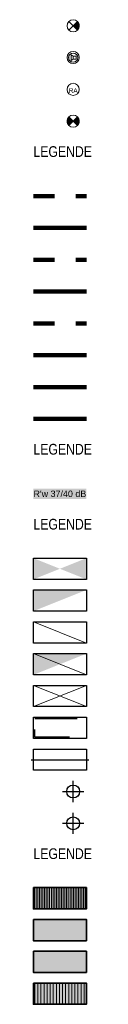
# Model space of a CAD drawing. Header units: metres. Extents: x -111 to 152, y -132 to 99.
# Tile 6 of 256: x 34.4 to 35.96, y -50.1 to -26.89. Entities that reach past the tile are written whole.
import ezdxf

# ---------------------------------------------------------------- set-up
doc = ezdxf.new("R2010")
doc.units = ezdxf.units.M
for name, pattern in [('gestrichelt - 01', [1.9999999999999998, 0.9999999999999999, -0.9999999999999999]), ('gestrichelt - 05', [0.9999999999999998, 0.4999999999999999, -0.4999999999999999]), ('ISO-04 Lang gestrichelt punktiert', [7.747, 6.095999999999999, -0.7620000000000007, 0.1270000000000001, -0.7620000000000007])]:
    doc.linetypes.add(name, pattern=pattern)
for name, color, linetype, lineweight, true_color in [('031_Metallbauarbeiten-350 Lamellendecke DS', 7, 'Continuous', 35, 0x666666), ('AV1-Innenwandoberflächen-Akustikabsorber', 7, 'Continuous', 100, 0xc500dd), ('AV1-Innenwandoberflächen-Anstrich auf GK', 3, 'Continuous', 100, 0x00ff00), ('AV1-Innenwandoberflächen-Anstrich auf GK UZ', 3, 'gestrichelt - 05', 100, 0x00ff00), ('AV1-Innenwandoberflächen-Anstrich auf Putz', 7, 'Continuous', 100, 0x008011), ('AV1-Innenwandoberflächen-Anstrich auf Putz UZ', 7, 'gestrichelt - 05', 100, 0x008011), ('AV1-Innenwandoberflächen-Fliesen', 7, 'Continuous', 100, 0x02abea), ('AV1-Innenwandoberflächen-Sichtbeton', 1, 'Continuous', 100, 0xff0000), ('AV1-Innenwandoberflächen-Sichtbeton UZ', 1, 'gestrichelt - 05', 100, 0xff0000)]:
    doc.layers.add(name, color=color, linetype=linetype, lineweight=lineweight, true_color=true_color)
for name, color, linetype, lineweight in [('_Legende (2D)', 7, 'Continuous', 9), ('AV1-Akustikvorgaben-Trennwände', 7, 'Continuous', 5), ('AV1-Brandschutzkonzept-Brandschutzkonzept', 7, 'Continuous', 5), ('Keine', 7, 'Continuous', 9)]:
    doc.layers.add(name, color=color, linetype=linetype, lineweight=lineweight)
doc.styles.add('Arial', font='arial.ttf')
doc.styles.add('Arial Narrow', font='ARIALN.TTF')

# ---------------------------------------------------------------- blocks, each defined once
blk = doc.blocks.new('Group-801')
at = {"color": 255, "linetype": 'Continuous', "lineweight": 9, "transparency": 33554687}
blk.add_wipeout([(35.53729977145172, -27.033299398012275), (35.49545788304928, -27.134314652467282), (35.39444262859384, -27.176156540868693), (35.29342737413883, -27.134314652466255), (35.25158548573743, -27.033299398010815), (35.29342737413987, -26.93228414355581), (35.3944426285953, -26.8904422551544), (35.49545788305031, -26.93228414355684)], dxfattribs=at).dxf.layer = 'AV1-Brandschutzkonzept-Brandschutzkonzept'
at = {"layer": 'AV1-Brandschutzkonzept-Brandschutzkonzept', "linetype": 'Continuous', "lineweight": 0, "transparency": 33554687}
h = blk.add_hatch(color=92, dxfattribs=at)
edge = h.paths.add_edge_path()
edge.add_line((35.39444262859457, -27.03329939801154), (35.49545788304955, -27.13431465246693))
edge.add_arc((35.39444262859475, -27.03329939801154), 0.1428571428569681, 314.9999999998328, 405.0000000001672)
edge.add_line((35.49545788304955, -26.93228414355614), (35.39444262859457, -27.03329939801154))
at = {"layer": 'AV1-Brandschutzkonzept-Brandschutzkonzept', "color": 92, "linetype": 'Continuous', "lineweight": 9, "transparency": 33554687}
for p, q in [((35.29342737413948, -27.13431465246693), (35.49545788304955, -26.93228414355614)), ((35.49545788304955, -27.13431465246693), (35.29342737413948, -26.93228414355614))]:
    blk.add_line(p, q, dxfattribs=at)
at = {"layer": 'AV1-Brandschutzkonzept-Brandschutzkonzept', "color": 92, "linetype": 'Continuous', "lineweight": 9, "transparency": 33554687, "flags": 128}
blk.add_lwpolyline([(35.39444262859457, -27.03329939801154), (35.49545788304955, -27.13431465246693, 0.4142135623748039), (35.49545788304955, -26.93228414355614)], format="xyb", close=True, dxfattribs=at)
at = {"layer": 'AV1-Brandschutzkonzept-Brandschutzkonzept', "color": 92, "linetype": 'Continuous', "lineweight": 9, "transparency": 33554687}
blk.add_circle((35.39444262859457, -27.03329939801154), 0.1428571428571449, dxfattribs=at)
blk = doc.blocks.new('Group-802')
at = {"color": 255, "linetype": 'Continuous', "lineweight": 9, "transparency": 33554687}
blk.add_wipeout([(35.53729977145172, -27.783299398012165), (35.495457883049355, -27.8843146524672), (35.39444262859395, -27.92615654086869), (35.293427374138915, -27.88431465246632), (35.25158548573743, -27.78329939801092), (35.29342737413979, -27.682284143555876), (35.3944426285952, -27.640442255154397), (35.495457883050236, -27.682284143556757)], dxfattribs=at).dxf.layer = 'AV1-Brandschutzkonzept-Brandschutzkonzept'
at = {"layer": 'AV1-Brandschutzkonzept-Brandschutzkonzept', "color": 1, "linetype": 'Continuous', "lineweight": 9, "true_color": 0xff0000, "transparency": 33554687}
blk.add_circle((35.39444262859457, -27.78329939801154), 0.1428571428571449, dxfattribs=at)
at = {"color": 255, "linetype": 'Continuous', "lineweight": 9, "transparency": 33554687}
blk.add_wipeout([(35.49763599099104, -27.75447715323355), (35.48779175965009, -27.835887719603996), (35.42326487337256, -27.88649276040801), (35.341854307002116, -27.876648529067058), (35.29124926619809, -27.812121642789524), (35.30109349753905, -27.730711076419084), (35.365620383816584, -27.680106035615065), (35.44703095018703, -27.68995026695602)], dxfattribs=at).dxf.layer = 'AV1-Brandschutzkonzept-Brandschutzkonzept'
at = {"layer": 'AV1-Brandschutzkonzept-Brandschutzkonzept', "color": 1, "linetype": 'Continuous', "lineweight": 9, "true_color": 0xff0000, "transparency": 33554687}
blk.add_circle((35.39444262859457, -27.78329939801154), 0.1071428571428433, dxfattribs=at)
at = {"color": 255, "linetype": 'Continuous', "lineweight": 9, "transparency": 33554687}
blk.add_wipeout([(35.394442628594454, -27.74921587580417), (35.46260967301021, -27.74921587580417), (35.46260967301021, -27.817382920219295), (35.394442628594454, -27.817382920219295)], dxfattribs=at).dxf.layer = 'AV1-Brandschutzkonzept-Brandschutzkonzept'
at = {"layer": 'AV1-Brandschutzkonzept-Brandschutzkonzept', "color": 1, "linetype": 'Continuous', "lineweight": 9, "true_color": 0xff0000, "transparency": 33554687, "flags": 128}
blk.add_lwpolyline([(35.39444262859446, -27.74921587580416), (35.46260967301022, -27.74921587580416), (35.46260967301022, -27.81738292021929), (35.39444262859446, -27.81738292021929)], close=True, dxfattribs=at)
at = {"color": 255, "linetype": 'Continuous', "lineweight": 9, "transparency": 33554687}
blk.add_wipeout([(35.39444262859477, -27.7492158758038), (35.343317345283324, -27.715132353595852), (35.3433173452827, -27.85146644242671), (35.39444262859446, -27.817382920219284)], dxfattribs=at).dxf.layer = 'AV1-Brandschutzkonzept-Brandschutzkonzept'
at = {"layer": 'AV1-Brandschutzkonzept-Brandschutzkonzept', "color": 1, "linetype": 'Continuous', "lineweight": 9, "true_color": 0xff0000, "transparency": 33554687, "flags": 128}
blk.add_lwpolyline([(35.39444262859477, -27.7492158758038), (35.34331734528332, -27.71513235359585), (35.3433173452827, -27.85146644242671), (35.39444262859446, -27.81738292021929)], close=True, dxfattribs=at)
blk = doc.blocks.new('Group-803')
at = {"layer": 'AV1-Brandschutzkonzept-Brandschutzkonzept', "color": 7}
blk.add_blockref('Group-802', (0, 0), dxfattribs=at)
blk = doc.blocks.new('Group-804')
at = {"color": 255, "linetype": 'Continuous', "lineweight": 9, "transparency": 33554687}
blk.add_wipeout([(35.53729977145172, -28.53329939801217), (35.495457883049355, -28.634314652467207), (35.39444262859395, -28.676156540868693), (35.293427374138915, -28.634314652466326), (35.25158548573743, -28.533299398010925), (35.29342737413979, -28.43228414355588), (35.3944426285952, -28.3904422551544), (35.495457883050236, -28.43228414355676)], dxfattribs=at).dxf.layer = 'AV1-Brandschutzkonzept-Brandschutzkonzept'
at = {"layer": 'AV1-Brandschutzkonzept-Brandschutzkonzept', "color": 1, "linetype": 'Continuous', "lineweight": 9, "true_color": 0xff0000, "transparency": 33554687}
blk.add_circle((35.39444262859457, -28.53329939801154), 0.1428571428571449, dxfattribs=at)
at = {"layer": 'AV1-Brandschutzkonzept-Brandschutzkonzept', "insert": (35.39444262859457, -28.61523298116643), "char_height": 0.1080004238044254, "attachment_point": 8, "line_spacing_factor": 0.9681279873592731, "style": 'Arial'}
blk.add_mtext('RA', dxfattribs=at)
blk = doc.blocks.new('Group-805')
at = {"layer": 'AV1-Brandschutzkonzept-Brandschutzkonzept', "color": 7}
blk.add_blockref('Group-804', (0, 0), dxfattribs=at)
blk = doc.blocks.new('Group-806')
at = {"color": 255, "linetype": 'Continuous', "lineweight": 9, "transparency": 33554687}
blk.add_wipeout([(35.53729977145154, -29.28329939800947), (35.495457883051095, -29.384314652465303), (35.39444262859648, -29.426156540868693), (35.29342737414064, -29.384314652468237), (35.25158548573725, -29.28329939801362), (35.29342737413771, -29.182284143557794), (35.394442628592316, -29.1404422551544), (35.495457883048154, -29.182284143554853)], dxfattribs=at).dxf.layer = 'AV1-Brandschutzkonzept-Brandschutzkonzept'
at = {"layer": 'AV1-Brandschutzkonzept-Brandschutzkonzept', "linetype": 'Continuous', "lineweight": 0, "true_color": 0xff0000, "transparency": 33554687}
h = blk.add_hatch(color=1, dxfattribs=at)
edge = h.paths.add_edge_path()
edge.add_line((35.39444262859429, -29.28329939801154), (35.29342737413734, -29.38431465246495))
edge.add_arc((35.39444262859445, -29.28329939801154), 0.1428571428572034, 134.9999999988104, 224.9999999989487, ccw=False)
edge.add_line((35.29342737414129, -29.18228414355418), (35.39444262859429, -29.28329939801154))
h = blk.add_hatch(color=1, dxfattribs=at)
edge = h.paths.add_edge_path()
edge.add_line((35.3944426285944, -29.28329939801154), (35.49545788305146, -29.38431465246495))
edge.add_arc((35.39444262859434, -29.28329939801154), 0.1428571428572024, 315.0000000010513, 405.0000000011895)
edge.add_line((35.49545788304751, -29.18228414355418), (35.3944426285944, -29.28329939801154))
at = {"layer": 'AV1-Brandschutzkonzept-Brandschutzkonzept', "color": 1, "linetype": 'Continuous', "lineweight": 9, "true_color": 0xff0000, "transparency": 33554687, "flags": 128}
for points in [[(35.39444262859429, -29.28329939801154), (35.29342737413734, -29.38431465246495, -0.4142135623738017), (35.29342737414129, -29.18228414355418)], [(35.3944426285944, -29.28329939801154), (35.49545788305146, -29.38431465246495, 0.4142135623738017), (35.49545788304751, -29.18228414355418)]]:
    blk.add_lwpolyline(points, format="xyb", close=True, dxfattribs=at)
at = {"layer": 'AV1-Brandschutzkonzept-Brandschutzkonzept', "color": 1, "linetype": 'Continuous', "lineweight": 9, "true_color": 0xff0000, "transparency": 33554687}
blk.add_circle((35.3944426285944, -29.28329939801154), 0.1428571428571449, dxfattribs=at)
blk = doc.blocks.new('Group-807')
at = {"layer": 'Keine', "color": 212, "linetype": 'Continuous'}
for points in [[(34.45694262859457, -40.08342203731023), (35.08194262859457, -39.83342203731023), (34.45694262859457, -39.58342203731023)], [(35.08194262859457, -39.83342203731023), (35.70694262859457, -39.58342203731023), (35.70694262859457, -40.08342203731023)]]:
    blk.add_solid(points, dxfattribs=at)
blk = doc.blocks.new('Group-808')
at = {"layer": 'Keine', "color": 212, "linetype": 'Continuous'}
blk.add_solid([(34.45694262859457, -40.83342203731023), (35.70694262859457, -40.33342203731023), (34.45694262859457, -40.33342203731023)], dxfattribs=at)
blk = doc.blocks.new('Group-809')
at = {"layer": 'Keine', "color": 212, "lineweight": 9, "flags": 128}
blk.add_lwpolyline([(35.70694262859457, -41.58342203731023), (34.45694262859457, -41.08342203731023), (35.70694262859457, -41.08342203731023)], close=True, dxfattribs=at)
blk = doc.blocks.new('Group-810')
at = {"layer": 'Keine', "color": 212, "lineweight": 9, "flags": 128}
blk.add_lwpolyline([(35.70694262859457, -42.33342203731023), (34.45694262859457, -41.83342203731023), (35.70694262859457, -41.83342203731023)], close=True, dxfattribs=at)
at = {"layer": 'Keine', "color": 212, "lineweight": 9}
blk.add_solid([(34.45694262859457, -42.33342203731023), (35.70694262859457, -41.83342203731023), (34.45694262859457, -41.83342203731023)], dxfattribs=at)
blk = doc.blocks.new('Group-811')
at = {"layer": 'Keine', "color": 212, "lineweight": 9, "flags": 128}
for points in [[(35.70694262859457, -43.08342203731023), (34.45694262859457, -42.58342203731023), (35.70694262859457, -42.58342203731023)], [(34.45694262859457, -43.08342203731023), (35.70694262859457, -42.58342203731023), (34.45694262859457, -42.58342203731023)]]:
    blk.add_lwpolyline(points, close=True, dxfattribs=at)
blk = doc.blocks.new('Legende (2D)')
at = {"layer": '031_Metallbauarbeiten-350 Lamellendecke DS', "linetype": 'Continuous', "lineweight": 0, "transparency": 33554508}
for color, points in [(254, [(34.45694262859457, -47.35012958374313), (35.70694262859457, -47.35012958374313), (35.70694262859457, -47.85012958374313), (34.45694262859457, -47.85012958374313)]), (106, [(34.45694262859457, -48.10012958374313), (35.70694262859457, -48.10012958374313), (35.70694262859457, -48.60012958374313), (34.45694262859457, -48.60012958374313)]), (254, [(34.45694262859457, -48.85012958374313), (35.70694262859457, -48.85012958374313), (35.70694262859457, -49.35012958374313), (34.45694262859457, -49.35012958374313)])]:
    blk.add_hatch(color=color, dxfattribs=at).paths.add_polyline_path(points)
at = {"layer": '031_Metallbauarbeiten-350 Lamellendecke DS', "linetype": 'Continuous', "lineweight": 9, "transparency": 33554508}
h = blk.add_hatch(dxfattribs=at)
h.set_pattern_fill('Lamellendecke', color=252, style=0, pattern_type=2)
h.set_pattern_definition([(90, (0, 0), (0.04000000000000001, 0), [])])
h.paths.add_polyline_path([(34.45694262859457, -47.35012958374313), (35.70694262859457, -47.35012958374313), (35.70694262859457, -47.85012958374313), (34.45694262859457, -47.85012958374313)])
at = {"layer": '031_Metallbauarbeiten-350 Lamellendecke DS', "linetype": 'Continuous', "lineweight": 0, "true_color": 0xeee9cc, "transparency": 33554508}
blk.add_hatch(color=254, dxfattribs=at).paths.add_polyline_path([(34.45694262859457, -49.60012958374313), (35.70694262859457, -49.60012958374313), (35.70694262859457, -50.10012958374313), (34.45694262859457, -50.10012958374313)])
at = {"layer": '031_Metallbauarbeiten-350 Lamellendecke DS', "linetype": 'Continuous', "lineweight": 5, "true_color": 0x7f532a, "transparency": 33554508}
h = blk.add_hatch(dxfattribs=at)
h.set_pattern_fill('Akustikdecke', color=27, style=0, pattern_type=2)
h.set_pattern_definition([(90, (0, 0), (-0.07276128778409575, 0.07276128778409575), [])])
h.paths.add_polyline_path([(34.45694262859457, -49.60012958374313), (35.70694262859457, -49.60012958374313), (35.70694262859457, -50.10012958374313), (34.45694262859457, -50.10012958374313)])
at = {"layer": '031_Metallbauarbeiten-350 Lamellendecke DS', "color": 251, "linetype": 'Continuous', "lineweight": 35, "transparency": 33554687, "flags": 128}
for points in [[(34.45694262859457, -47.35012958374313), (35.70694262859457, -47.35012958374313), (35.70694262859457, -47.85012958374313), (34.45694262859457, -47.85012958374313)], [(34.45694262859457, -48.85012958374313), (35.70694262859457, -48.85012958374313), (35.70694262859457, -49.35012958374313), (34.45694262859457, -49.35012958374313)], [(34.45694262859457, -49.60012958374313), (35.70694262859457, -49.60012958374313), (35.70694262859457, -50.10012958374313), (34.45694262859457, -50.10012958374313)]]:
    blk.add_lwpolyline(points, close=True, dxfattribs=at)
at = {"layer": '031_Metallbauarbeiten-350 Lamellendecke DS', "color": 106, "linetype": 'Continuous', "lineweight": 35, "transparency": 33554687, "flags": 128}
blk.add_lwpolyline([(34.45694262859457, -48.10012958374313), (35.70694262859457, -48.10012958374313), (35.70694262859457, -48.60012958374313), (34.45694262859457, -48.60012958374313)], close=True, dxfattribs=at)
at = {"layer": 'AV1-Akustikvorgaben-Trennwände', "color": 7}
blk.add_solid([(34.45638534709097, -38.187841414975), (35.70694262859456, -38.187841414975), (34.45638534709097, -37.94558756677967), (35.70694262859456, -37.94558756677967)], dxfattribs=at)
blk.add_solid([(34.45638534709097, -38.187841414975), (35.70694262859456, -38.187841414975), (34.45638534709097, -37.94558756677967), (35.70694262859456, -37.94558756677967)], dxfattribs=at)
at = {"layer": 'AV1-Innenwandoberflächen-Akustikabsorber'}
blk.add_line((34.45694262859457, -36.30000694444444), (35.70694262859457, -36.30000694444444), dxfattribs=at)
at = {"layer": 'AV1-Innenwandoberflächen-Anstrich auf GK'}
blk.add_line((34.45694262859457, -34.80000694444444), (35.70694262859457, -34.80000694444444), dxfattribs=at)
at = {"layer": 'AV1-Innenwandoberflächen-Anstrich auf GK UZ'}
blk.add_line((34.45694262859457, -34.05000694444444), (35.70694262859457, -34.05000694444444), dxfattribs=at)
at = {"layer": 'AV1-Innenwandoberflächen-Anstrich auf Putz'}
blk.add_line((34.45694262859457, -33.30000694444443), (35.70694262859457, -33.30000694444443), dxfattribs=at)
at = {"layer": 'AV1-Innenwandoberflächen-Anstrich auf Putz UZ'}
blk.add_line((34.45694262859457, -32.55000694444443), (35.70694262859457, -32.55000694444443), dxfattribs=at)
at = {"layer": 'AV1-Innenwandoberflächen-Fliesen'}
blk.add_line((34.45694262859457, -35.55000694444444), (35.70694262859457, -35.55000694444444), dxfattribs=at)
at = {"layer": 'AV1-Innenwandoberflächen-Sichtbeton'}
blk.add_line((34.45694262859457, -31.80000694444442), (35.70694262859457, -31.80000694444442), dxfattribs=at)
at = {"layer": 'AV1-Innenwandoberflächen-Sichtbeton UZ'}
blk.add_line((34.45694262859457, -31.05000694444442), (35.70694262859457, -31.05000694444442), dxfattribs=at)
at = {"layer": 'AV1-Brandschutzkonzept-Brandschutzkonzept', "color": 7, "transparency": 33554687}
for name in ['Group-801', 'Group-803', 'Group-805', 'Group-806']:
    blk.add_blockref(name, (0, 0), dxfattribs=at)
at = {"layer": 'AV1-Akustikvorgaben-Trennwände', "insert": (35.08166398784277, -38.06671449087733), "char_height": 0.1505857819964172, "attachment_point": 5, "line_spacing_factor": 0.9695403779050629, "style": 'Arial'}
blk.add_mtext("R'w 37/40 dB", dxfattribs=at)
at = {"layer": 'Keine', "color": 7, "transparency": 33554687, "char_height": 0.2521809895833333, "attachment_point": 1, "line_spacing_factor": 0.9665942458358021, "style": 'Arial Narrow'}
for insert in [(34.45694262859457, -29.8730870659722), (34.45694262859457, -36.88979461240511), (34.45694262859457, -38.656502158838), (34.45694262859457, -46.4232097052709)]:
    blk.add_mtext('LEGENDE', dxfattribs=dict(at, insert=insert))
at = {"color": 255, "linetype": 'Continuous', "lineweight": 25, "transparency": 33554687}
for points in [[(34.456942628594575, -39.58342203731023), (35.706942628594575, -39.58342203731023), (35.706942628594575, -40.08342203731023), (34.456942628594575, -40.08342203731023)], [(34.456942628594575, -40.33342203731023), (35.706942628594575, -40.33342203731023), (35.706942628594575, -40.83342203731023), (34.456942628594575, -40.83342203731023)], [(34.456942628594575, -41.08342203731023), (35.706942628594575, -41.08342203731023), (35.706942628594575, -41.583422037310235), (34.456942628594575, -41.583422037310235)], [(34.456942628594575, -41.83342203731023), (35.706942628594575, -41.83342203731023), (35.706942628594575, -42.33342203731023), (34.456942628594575, -42.33342203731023)], [(34.456942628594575, -42.58342203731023), (35.706942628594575, -42.58342203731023), (35.706942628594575, -43.08342203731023), (34.456942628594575, -43.08342203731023)], [(34.456942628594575, -43.33342203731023), (35.706942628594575, -43.33342203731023), (35.706942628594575, -43.83342203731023), (34.456942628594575, -43.83342203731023)], [(34.456942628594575, -44.08342203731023), (35.706942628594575, -44.08342203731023), (35.706942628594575, -44.58342203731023), (34.456942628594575, -44.58342203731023)], [(35.39444262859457, -44.931059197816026), (35.50217942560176, -44.97568524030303), (35.54680546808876, -45.08342203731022), (35.50217942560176, -45.19115883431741), (35.39444262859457, -45.23578487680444), (35.286705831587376, -45.19115883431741), (35.24207978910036, -45.08342203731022), (35.286705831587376, -44.97568524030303)], [(35.39444262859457, -45.681059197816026), (35.50217942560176, -45.72568524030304), (35.54680546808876, -45.83342203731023), (35.50217942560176, -45.94115883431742), (35.39444262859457, -45.98578487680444), (35.286705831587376, -45.94115883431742), (35.24207978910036, -45.83342203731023), (35.286705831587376, -45.72568524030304)]]:
    blk.add_wipeout(points, dxfattribs=at).dxf.layer = 'Keine'
at = {"layer": 'Keine', "color": 212, "linetype": 'ISO-04 Lang gestrichelt punktiert', "lineweight": 25, "transparency": 33554687}
blk.add_line((34.40121554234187, -44.33342203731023), (35.76266971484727, -44.33342203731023), dxfattribs=at)
at = {"layer": 'Keine', "color": 212, "linetype": 'Continuous', "lineweight": 25, "transparency": 33554687}
for p, q in [((35.39444262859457, -45.33342203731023), (35.39444262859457, -44.83342203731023)), ((35.14444262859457, -45.08342203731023), (35.64444262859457, -45.08342203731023))]:
    blk.add_line(p, q, dxfattribs=at)
at = {"layer": 'Keine', "color": 165, "linetype": 'Continuous', "lineweight": 25, "transparency": 33554687}
for p, q in [((35.39444262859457, -46.08342203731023), (35.39444262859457, -45.58342203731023)), ((35.14444262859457, -45.83342203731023), (35.64444262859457, -45.83342203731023))]:
    blk.add_line(p, q, dxfattribs=at)
at = {"layer": 'Keine', "color": 212, "linetype": 'Continuous', "lineweight": 25, "transparency": 33554687, "flags": 128}
for points in [[(34.45694262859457, -39.58342203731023), (35.70694262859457, -39.58342203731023), (35.70694262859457, -40.08342203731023), (34.45694262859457, -40.08342203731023)], [(34.45694262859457, -40.33342203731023), (35.70694262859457, -40.33342203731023), (35.70694262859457, -40.83342203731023), (34.45694262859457, -40.83342203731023)], [(34.45694262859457, -41.08342203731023), (35.70694262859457, -41.08342203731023), (35.70694262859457, -41.58342203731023), (34.45694262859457, -41.58342203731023)], [(34.45694262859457, -41.83342203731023), (35.70694262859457, -41.83342203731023), (35.70694262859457, -42.33342203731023), (34.45694262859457, -42.33342203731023)], [(34.45694262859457, -42.58342203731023), (35.70694262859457, -42.58342203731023), (35.70694262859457, -43.08342203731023), (34.45694262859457, -43.08342203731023)], [(34.45694262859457, -43.33342203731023), (35.70694262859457, -43.33342203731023), (35.70694262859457, -43.83342203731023), (34.45694262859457, -43.83342203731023)], [(34.45694262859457, -44.08342203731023), (35.70694262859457, -44.08342203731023), (35.70694262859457, -44.58342203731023), (34.45694262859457, -44.58342203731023)]]:
    blk.add_lwpolyline(points, close=True, dxfattribs=at)
at = {"layer": 'Keine', "color": 212, "linetype": 'Continuous', "lineweight": 25, "transparency": 33554687}
blk.add_circle((35.39444262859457, -45.08342203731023), 0.1523628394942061, dxfattribs=at)
at = {"layer": 'Keine', "color": 165, "linetype": 'Continuous', "lineweight": 25, "transparency": 33554687}
blk.add_circle((35.39444262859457, -45.83342203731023), 0.1523628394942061, dxfattribs=at)
at = {"layer": 'Keine', "color": 7}
for name in ['Group-807', 'Group-808', 'Group-809', 'Group-810', 'Group-811']:
    blk.add_blockref(name, (0, 0), dxfattribs=at)
at = {"color": 255, "linetype": 'gestrichelt - 01', "lineweight": 25, "transparency": 33554687}
blk.add_wipeout([(34.486942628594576, -43.36342203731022), (35.676942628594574, -43.36342203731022), (35.676942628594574, -43.80342203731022), (34.486942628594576, -43.80342203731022)], dxfattribs=at).dxf.layer = 'Keine'
at = {"layer": 'Keine', "color": 212, "linetype": 'gestrichelt - 01', "lineweight": 25, "transparency": 33554687, "flags": 128}
blk.add_lwpolyline([(34.48694262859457, -43.36342203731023), (35.67694262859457, -43.36342203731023), (35.67694262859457, -43.80342203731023), (34.48694262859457, -43.80342203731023)], close=True, dxfattribs=at)

msp = doc.modelspace()

# ---------------------------------------------------------------- block references
at = {"layer": '_Legende (2D)'}
msp.add_blockref('Legende (2D)', (0, 0), dxfattribs=at)

doc.saveas('drawing.dxf')
